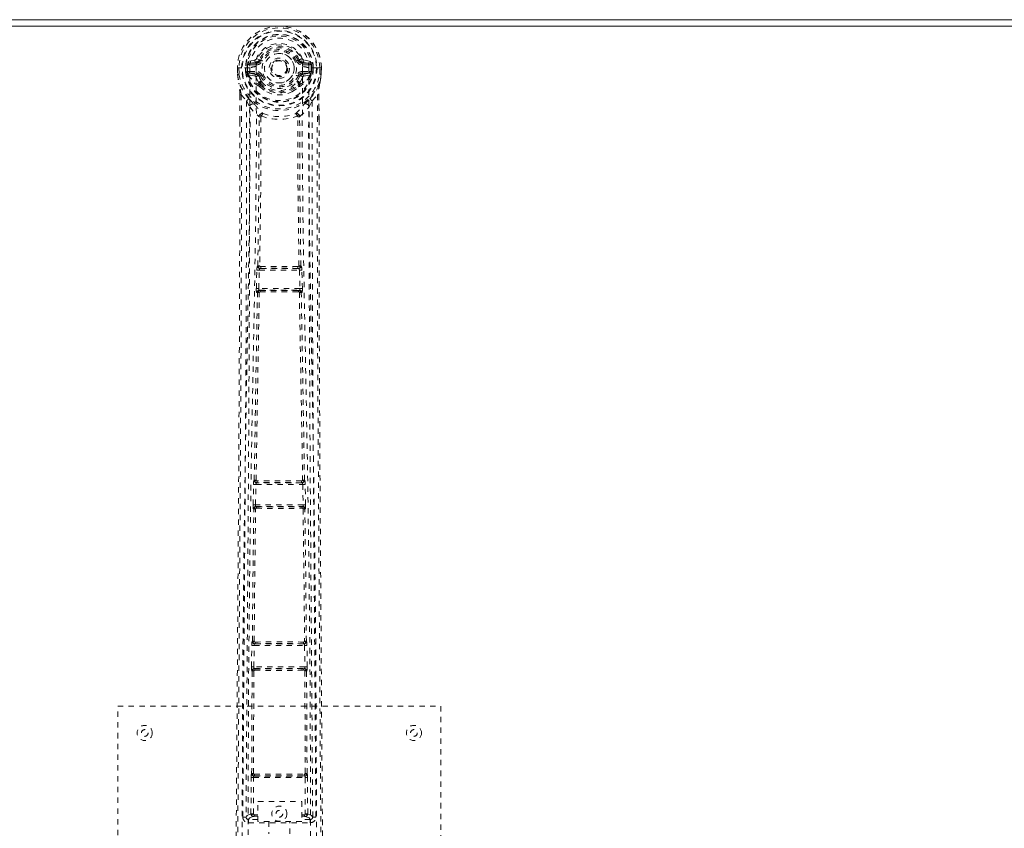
# Model space of a CAD drawing. Header units: inches. Extents: x 15.9 to 111.4, y 44.6 to 68.1.
# Tile 6 of 8: x 74.8 to 93.1, y 53.1 to 68.1. Entities that reach past the tile are written whole.
import ezdxf

# ---------------------------------------------------------------- set-up
doc = ezdxf.new("R2010")
doc.units = ezdxf.units.IN
doc.header["$MEASUREMENT"] = 0
doc.linetypes.add('SLD-Dashed', pattern=[0.075, 0.05, -0.025])
doc.linetypes.add('SLD-Solid', pattern=[0])

msp = doc.modelspace()

# ---------------------------------------------------------------- linework, layer by layer
at = {"color": 7, "linetype": 'SLD-Solid', "lineweight": 15}
for p, q in [((15.899, 68.148), (111.399, 68.148)), ((111.281, 68.029), (16.017, 68.029)), ((16.017, 68.029), (111.281, 68.029))]:
    msp.add_line(p, q, dxfattribs=at)
at = {"color": 7, "linetype": 'SLD-Dashed', "lineweight": 0}
for p, q in [((79.193, 67.397), (79.074, 67.374)), ((79.104, 67.338), (79.22, 67.358)), ((79.104, 67.338), (79.104, 67.308)), ((79.22, 67.338), (79.104, 67.338)), ((79.22, 67.308), (79.104, 67.308)), ((79.22, 67.358), (79.22, 67.338)), ((79.22, 67.308), (79.22, 67.338)), ((79.28, 67.401), (79.226, 67.424)), ((79.28, 67.401), (79.302, 67.392)), ((79.996, 67.392), (80.018, 67.401)), ((80.078, 67.358), (80.194, 67.338)), ((80.078, 67.358), (80.078, 67.338)), ((80.194, 67.338), (80.078, 67.338)), ((80.078, 67.308), (80.078, 67.338)), ((80.194, 67.308), (80.078, 67.308)), ((80.225, 67.374), (80.106, 67.397)), ((80.194, 67.308), (80.194, 67.338)), ((78.869, 67.252), (78.87, 67.135)), ((78.87, 67.252), (78.87, 67.135)), ((78.874, 67.252), (78.87, 67.252)), ((78.87, 67.252), (78.899, 67.251)), ((78.87, 67.135), (78.87, 67.13)), ((78.9, 67.135), (78.87, 67.135)), ((78.927, 67.252), (78.874, 67.252)), ((78.899, 67.251), (78.9, 67.135)), ((78.95, 67.252), (78.927, 67.252)), ((78.953, 67.252), (78.95, 67.252)), ((79.101, 67.252), (78.953, 67.252)), ((79.021, 67.179), (79.021, 67.251)), ((79.051, 67.18), (79.021, 67.178)), ((79.021, 67.178), (79.021, 67.179)), ((79.056, 67.251), (79.05, 67.251)), ((79.05, 67.251), (79.051, 67.18)), ((79.051, 67.179), (79.057, 67.16)), ((79.056, 67.175), (79.056, 67.251)), ((79.057, 67.16), (79.056, 67.175)), ((79.063, 67.137), (79.065, 67.133)), ((79.075, 67.123), (79.065, 67.133)), ((79.075, 67.123), (79.191, 67.101)), ((79.091, 67.186), (79.091, 67.156)), ((79.091, 67.186), (79.22, 67.186)), ((79.22, 67.131), (79.091, 67.156)), ((79.091, 67.156), (79.22, 67.156)), ((79.22, 67.186), (79.22, 67.156)), ((79.22, 67.131), (79.22, 67.156)), ((80.078, 67.186), (80.078, 67.156)), ((80.078, 67.186), (80.207, 67.186)), ((80.207, 67.156), (80.078, 67.131)), ((80.078, 67.131), (80.078, 67.156)), ((80.078, 67.156), (80.207, 67.156)), ((80.107, 67.101), (80.223, 67.123)), ((80.346, 67.252), (80.198, 67.252)), ((80.207, 67.156), (80.207, 67.186)), ((80.233, 67.133), (80.223, 67.123)), ((80.223, 67.123), (80.223, 67.123)), ((80.223, 67.123), (80.223, 67.122)), ((80.233, 67.133), (80.236, 67.137)), ((80.242, 67.175), (80.243, 67.251)), ((80.247, 67.179), (80.242, 67.16)), ((80.242, 67.16), (80.242, 67.175)), ((80.243, 67.251), (80.248, 67.251)), ((80.248, 67.18), (80.248, 67.251)), ((80.277, 67.178), (80.248, 67.18)), ((80.278, 67.252), (80.277, 67.179)), ((80.277, 67.179), (80.277, 67.178)), ((80.349, 67.252), (80.346, 67.252)), ((80.372, 67.252), (80.349, 67.252)), ((80.425, 67.252), (80.372, 67.252)), ((80.398, 67.135), (80.399, 67.251)), ((80.398, 67.135), (80.428, 67.135)), ((80.429, 67.252), (80.425, 67.252)), ((80.429, 67.252), (80.428, 67.135)), ((80.428, 67.135), (80.429, 67.252)), ((80.428, 67.13), (80.428, 67.135)), ((79.271, 66.944), (79.271, 66.973)), ((79.302, 67.101), (79.275, 67.09)), ((79.294, 66.977), (79.295, 66.948)), ((80.023, 67.09), (79.996, 67.101)), ((80.004, 66.948), (80.004, 66.977)), ((80.027, 66.944), (80.027, 66.973)), ((78.913, 66.754), (78.913, 66.262)), ((78.943, 66.753), (79.039, 66.638)), ((79.289, 66.899), (79.277, 66.917)), ((80.26, 66.638), (80.356, 66.753)), ((80.385, 66.754), (80.386, 66.288)), ((79.039, 66.638), (79.098, 66.526)), ((80.2, 66.526), (80.26, 66.638)), ((79.27, 66.349), (79.27, 66.349)), ((79.308, 66.346), (79.308, 66.346)), ((79.991, 66.346), (79.991, 66.346)), ((80.028, 66.349), (80.028, 66.349)), ((79.222, 63.155), (79.232, 63.497)), ((79.232, 63.497), (79.234, 63.525)), ((79.25, 63.573), (79.246, 63.572)), ((79.266, 63.154), (79.277, 63.496)), ((79.277, 63.496), (80.022, 63.496)), ((79.29, 63.526), (79.294, 63.527)), ((80.008, 63.526), (79.29, 63.526)), ((80.004, 63.527), (80.008, 63.526)), ((80.022, 63.496), (80.032, 63.154)), ((80.053, 63.572), (80.049, 63.573)), ((80.066, 63.497), (80.064, 63.525)), ((80.077, 63.155), (80.066, 63.497)), ((80.032, 63.154), (79.266, 63.154)), ((79.286, 63.119), (79.274, 63.124)), ((79.274, 63.124), (80.024, 63.124)), ((80.024, 63.124), (80.012, 63.119)), ((79.242, 63.076), (79.23, 63.08)), ((80.057, 63.076), (80.069, 63.08)), ((79.162, 59.135), (79.171, 59.516)), ((79.171, 59.516), (79.172, 59.544)), ((79.183, 59.592), (79.18, 59.591)), ((79.207, 59.134), (79.215, 59.515)), ((79.215, 59.515), (80.083, 59.515)), ((79.225, 59.545), (79.227, 59.546)), ((80.073, 59.545), (79.225, 59.545)), ((80.071, 59.546), (80.073, 59.545)), ((80.083, 59.515), (80.091, 59.134)), ((80.118, 59.591), (80.116, 59.592)), ((80.128, 59.516), (80.127, 59.544)), ((80.136, 59.135), (80.128, 59.516)), ((80.091, 59.134), (79.207, 59.134)), ((79.22, 59.101), (79.213, 59.104)), ((79.213, 59.104), (80.085, 59.104)), ((79.225, 59.072), (79.225, 59.072)), ((80.073, 59.072), (80.073, 59.072)), ((80.085, 59.104), (80.079, 59.101)), ((79.169, 59.06), (79.175, 59.057)), ((80.123, 59.057), (80.13, 59.06)), ((79.132, 56.126), (79.137, 56.525)), ((79.137, 56.525), (79.138, 56.552)), ((79.148, 56.6), (79.145, 56.599)), ((79.177, 56.125), (79.181, 56.524)), ((79.181, 56.524), (80.117, 56.524)), ((79.19, 56.554), (79.192, 56.555)), ((80.108, 56.554), (79.19, 56.554)), ((80.106, 56.555), (80.108, 56.554)), ((80.117, 56.524), (80.122, 56.125)), ((80.153, 56.599), (80.151, 56.6)), ((80.162, 56.525), (80.161, 56.552)), ((80.166, 56.126), (80.162, 56.525)), ((79.135, 54.143), (79.143, 56.049)), ((79.139, 56.051), (79.143, 56.049)), ((79.168, 54.144), (79.176, 56.05)), ((80.122, 56.125), (79.177, 56.125)), ((79.188, 56.093), (79.183, 56.095)), ((79.183, 56.095), (80.115, 56.095)), ((79.193, 56.063), (79.193, 56.063)), ((80.105, 56.063), (80.105, 56.063)), ((80.115, 56.095), (80.11, 56.093)), ((80.122, 56.05), (80.131, 54.144)), ((80.155, 56.049), (80.16, 56.051)), ((80.164, 54.143), (80.155, 56.049)), ((76.649, 47.398), (76.649, 55.398)), ((76.649, 55.398), (82.649, 55.398)), ((82.649, 55.398), (82.649, 47.398)), ((79.135, 54.143), (79.134, 54.143)), ((80.165, 54.143), (80.164, 54.143)), ((79.122, 53.394), (79.125, 54.068)), ((79.167, 53.394), (79.17, 54.068)), ((79.17, 54.068), (80.128, 54.068)), ((79.178, 54.098), (79.179, 54.098)), ((79.178, 54.098), (80.121, 54.098)), ((80.119, 54.098), (80.121, 54.098)), ((80.128, 54.068), (80.131, 53.394)), ((80.176, 53.394), (80.173, 54.068)), ((79.252, 53.627), (80.064, 53.627)), ((79.252, 53.255), (79.252, 53.627)), ((80.064, 53.627), (80.064, 53.255)), ((79.03, 53.341), (79.03, 53.339)), ((79.03, 53.339), (79.031, 53.33)), ((79.075, 53.292), (79.075, 53.232)), ((79.252, 53.292), (79.075, 53.292)), ((79.075, 53.232), (80.224, 53.232)), ((79.182, 53.38), (79.182, 53.35)), ((79.182, 53.38), (79.252, 53.38)), ((79.182, 53.35), (79.252, 53.35)), ((80.064, 53.255), (79.252, 53.255)), ((79.454, 53.255), (79.454, 53.023)), ((79.844, 53.023), (79.844, 53.255)), ((80.064, 53.38), (80.116, 53.38)), ((80.064, 53.35), (80.116, 53.35)), ((80.224, 53.292), (80.064, 53.292)), ((80.116, 53.38), (80.116, 53.35)), ((80.176, 53.394), (80.131, 53.394)), ((80.224, 53.232), (80.224, 53.292)), ((80.268, 53.339), (80.268, 53.341)), ((80.268, 53.33), (80.268, 53.339))]:
    msp.add_line(p, q, dxfattribs=at)
at = {"color": 7, "linetype": 'SLD-Dashed', "lineweight": 0, "flags": 128}
for points in [[(79.219, 67.276), (79.224, 67.355), (79.248, 67.431), (79.288, 67.501), (79.342, 67.562), (79.409, 67.612), (79.484, 67.649), (79.565, 67.671), (79.649, 67.679), (79.733, 67.671), (79.815, 67.649), (79.89, 67.612), (79.956, 67.562), (80.011, 67.501), (80.051, 67.431), (80.074, 67.355), (80.08, 67.276)], [(79.104, 67.308), (79.081, 67.312), (79.061, 67.325)], [(79.33, 67.381), (79.325, 67.383), (79.32, 67.385), (79.315, 67.387), (79.311, 67.389), (79.307, 67.39), (79.305, 67.391), (79.303, 67.392), (79.302, 67.392)], [(79.968, 67.381), (79.974, 67.383), (79.979, 67.385), (79.983, 67.387), (79.987, 67.389), (79.991, 67.39), (79.994, 67.391), (79.995, 67.392), (79.996, 67.392)], [(80.237, 67.325), (80.218, 67.312), (80.194, 67.308)], [(78.87, 67.252), (78.869, 67.252), (78.87, 67.252)], [(78.87, 67.135), (78.883, 67.041), (78.899, 66.967)], [(78.87, 67.13), (78.871, 67.131), (78.873, 67.131), (78.876, 67.131), (78.88, 67.132), (78.884, 67.133), (78.889, 67.133), (78.894, 67.134), (78.9, 67.135)], [(78.87, 67.135), (78.87, 67.135), (78.87, 67.135)], [(78.87, 67.13), (78.882, 67.044), (78.901, 66.956)], [(78.961, 52.35), (78.962, 54.445), (78.974, 56.539), (78.996, 58.632), (79.028, 60.722), (79.052, 62.034), (79.076, 63.344), (79.095, 64.65), (79.106, 65.953), (79.101, 67.252)], [(79.051, 67.179), (79.051, 67.18), (79.051, 67.18)], [(79.056, 67.175), (79.073, 67.183), (79.091, 67.186)], [(79.07, 52.405), (79.071, 54.272), (79.08, 56.138), (79.099, 58.002), (79.127, 59.865), (79.155, 61.354), (79.184, 62.84), (79.209, 64.323), (79.224, 65.803), (79.219, 67.276)], [(79.33, 67.113), (79.325, 67.11), (79.32, 67.108), (79.315, 67.106), (79.311, 67.105), (79.307, 67.103), (79.305, 67.102), (79.303, 67.101), (79.302, 67.101)], [(79.968, 67.113), (79.974, 67.11), (79.979, 67.108), (79.983, 67.106), (79.987, 67.105), (79.991, 67.103), (79.994, 67.102), (79.995, 67.101), (79.996, 67.101)], [(80.08, 67.276), (80.074, 65.803), (80.089, 64.323), (80.115, 62.84), (80.144, 61.354), (80.171, 59.865), (80.199, 58.002), (80.218, 56.138), (80.227, 54.272), (80.228, 52.405)], [(80.337, 52.35), (80.336, 54.445), (80.325, 56.539), (80.303, 58.632), (80.27, 60.722), (80.246, 62.034), (80.223, 63.344), (80.203, 64.65), (80.193, 65.953), (80.197, 67.252)], [(80.207, 67.186), (80.226, 67.183), (80.242, 67.175)], [(80.248, 67.18), (80.247, 67.18), (80.247, 67.179)], [(80.248, 67.251), (80.252, 67.251), (80.258, 67.251), (80.267, 67.251), (80.278, 67.252)], [(80.428, 67.13), (80.427, 67.131), (80.425, 67.131), (80.422, 67.131), (80.418, 67.132), (80.414, 67.133), (80.409, 67.133), (80.404, 67.134), (80.398, 67.135)], [(80.398, 66.956), (80.414, 67.034), (80.428, 67.13)], [(80.428, 67.135), (80.415, 67.041), (80.4, 66.967)], [(80.428, 67.135), (80.428, 67.135), (80.428, 67.135)], [(80.429, 67.252), (80.429, 67.252), (80.429, 67.252)], [(78.899, 66.967), (78.899, 66.961), (78.901, 66.956)], [(79.081, 66.678), (78.981, 66.801), (78.901, 66.956)], [(79.219, 67.079), (79.205, 67.096), (79.191, 67.101)], [(79.271, 66.973), (79.244, 67.02), (79.219, 67.079)], [(79.975, 66.991), (80, 67.035), (80.023, 67.09)], [(80.027, 66.973), (80.055, 67.02), (80.08, 67.079)], [(80.08, 67.079), (80.093, 67.096), (80.107, 67.101)], [(80.217, 66.678), (80.318, 66.801), (80.398, 66.956)], [(80.398, 66.956), (80.399, 66.961), (80.4, 66.967)], [(78.943, 66.753), (78.944, 66.058), (78.945, 65.331), (78.945, 64.569), (78.944, 63.775), (78.942, 62.991), (78.939, 62.321), (78.936, 61.688), (78.932, 61.015), (78.928, 60.301), (78.927, 60.105), (78.926, 59.907), (78.925, 59.706), (78.923, 59.503), (78.923, 59.388), (78.921, 59.142), (78.919, 58.873), (78.916, 58.442), (78.913, 57.961), (78.909, 57.43), (78.905, 56.85), (78.902, 56.459), (78.899, 56.049), (78.896, 55.644), (78.894, 55.262), (78.891, 54.894), (78.887, 54.274), (78.882, 53.7), (78.879, 53.173), (78.875, 52.691), (78.872, 52.256)], [(78.913, 66.754), (78.913, 66.753), (78.914, 66.753), (78.915, 66.753)], [(78.914, 66.753), (78.915, 66.473), (78.916, 66.262)], [(79.289, 66.899), (79.365, 66.837), (79.418, 66.809)], [(79.881, 66.809), (79.933, 66.837), (80.009, 66.899)], [(80.356, 66.753), (80.354, 65.903), (80.353, 65.014), (80.354, 64.084), (80.356, 63.119), (80.359, 62.328), (80.362, 61.697), (80.366, 61.023), (80.37, 60.306), (80.371, 60.11), (80.372, 59.91), (80.374, 59.708), (80.375, 59.503), (80.376, 59.385), (80.377, 59.136), (80.379, 58.864), (80.382, 58.43), (80.385, 57.949), (80.389, 57.419), (80.393, 56.842), (80.396, 56.454), (80.399, 56.048), (80.402, 55.601), (80.405, 55.157), (80.408, 54.742), (80.412, 54.251), (80.415, 53.806), (80.418, 53.406), (80.421, 53.051), (80.423, 52.741), (80.425, 52.476), (80.426, 52.255)], [(80.382, 66.287), (80.383, 66.471), (80.384, 66.753)], [(80.383, 66.753), (80.385, 66.753), (80.386, 66.753), (80.385, 66.754)], [(79.039, 66.638), (79.04, 65.41), (79.038, 64.179), (79.034, 62.935), (79.028, 61.674), (79.02, 60.46), (79.012, 59.246), (79.011, 59.074), (79.01, 58.896), (79.009, 58.714), (79.007, 58.527), (79.006, 58.335), (79.005, 58.209), (79.004, 57.994), (79.002, 57.752), (79, 57.482), (78.998, 57.163), (78.995, 56.812), (78.992, 56.429), (78.99, 56.072), (78.987, 55.753), (78.985, 55.491), (78.984, 55.262), (78.982, 55.067), (78.982, 54.977), (78.981, 54.842), (78.98, 54.709), (78.979, 54.578), (78.978, 54.447), (78.974, 53.88), (78.97, 53.337)], [(79.176, 66.59), (79.186, 66.581), (79.191, 66.575)], [(80.107, 66.575), (80.113, 66.581), (80.122, 66.59)], [(80.329, 53.337), (80.324, 53.965), (80.319, 54.627), (80.317, 54.897), (80.316, 55.104), (80.315, 55.295), (80.313, 55.518), (80.311, 55.777), (80.309, 56.068), (80.307, 56.391), (80.304, 56.74), (80.302, 57.066), (80.299, 57.366), (80.297, 57.64), (80.293, 58.21), (80.289, 58.867), (80.284, 59.523), (80.28, 60.142), (80.276, 60.823), (80.269, 61.974), (80.264, 63.138), (80.26, 64.32), (80.258, 65.482), (80.26, 66.638)], [(79.098, 66.526), (79.095, 63.229), (79.077, 59.932), (79.054, 56.635), (79.03, 53.337)], [(79.098, 66.526), (79.178, 66.432), (79.27, 66.349)], [(80.028, 66.349), (80.12, 66.432), (80.2, 66.526)], [(80.269, 53.337), (80.245, 56.635), (80.221, 59.932), (80.204, 63.229), (80.2, 66.526)], [(78.913, 66.262), (78.912, 63.13), (78.893, 59.505), (78.868, 55.881), (78.842, 52.256)], [(79.25, 63.573), (79.267, 64.959), (79.272, 66.34)], [(79.318, 66.356), (79.313, 66.366), (79.307, 66.373), (79.299, 66.377), (79.291, 66.377), (79.283, 66.374), (79.277, 66.368), (79.272, 66.359), (79.27, 66.349)], [(79.308, 66.346), (79.303, 64.964), (79.285, 63.577)], [(79.318, 66.356), (79.311, 66.353), (79.309, 66.35), (79.308, 66.348), (79.308, 66.346)], [(80.028, 66.349), (80.026, 66.359), (80.022, 66.368), (80.015, 66.374), (80.008, 66.377), (80, 66.377), (79.992, 66.373), (79.985, 66.366), (79.98, 66.356)], [(79.991, 66.346), (79.99, 66.348), (79.99, 66.35), (79.987, 66.353), (79.98, 66.356)], [(80.013, 63.577), (79.996, 64.964), (79.99, 66.346)], [(80.049, 63.573), (80.031, 64.959), (80.026, 66.34)], [(80.386, 66.288), (80.386, 63.13), (80.405, 59.505), (80.43, 55.881), (80.456, 52.256)], [(79.232, 63.497), (79.234, 63.497), (79.237, 63.497), (79.242, 63.497), (79.247, 63.497), (79.254, 63.496), (79.261, 63.496), (79.269, 63.496), (79.277, 63.496)], [(79.285, 63.577), (79.276, 63.572), (79.269, 63.564), (79.265, 63.556), (79.265, 63.547), (79.268, 63.539), (79.274, 63.533), (79.283, 63.528), (79.294, 63.527)], [(79.29, 63.526), (79.29, 63.526), (79.29, 63.526), (79.289, 63.525), (79.288, 63.525), (79.286, 63.523), (79.282, 63.517), (79.279, 63.507), (79.277, 63.501), (79.277, 63.496)], [(80.004, 63.527), (80.015, 63.528), (80.024, 63.533), (80.031, 63.539), (80.034, 63.547), (80.034, 63.556), (80.03, 63.564), (80.023, 63.572), (80.013, 63.577)], [(80.022, 63.496), (80.021, 63.501), (80.02, 63.507), (80.017, 63.517), (80.013, 63.523), (80.009, 63.525), (80.008, 63.526), (80.008, 63.526)], [(80.022, 63.496), (80.03, 63.496), (80.037, 63.496), (80.044, 63.496), (80.051, 63.497), (80.056, 63.497), (80.061, 63.497), (80.064, 63.497), (80.066, 63.497)], [(79.222, 63.155), (79.224, 63.155), (79.227, 63.155), (79.231, 63.155), (79.237, 63.154), (79.243, 63.154), (79.251, 63.154), (79.258, 63.154), (79.266, 63.154)], [(79.286, 63.119), (79.277, 63.118), (79.269, 63.115), (79.263, 63.11), (79.26, 63.104), (79.26, 63.097), (79.263, 63.09), (79.269, 63.084), (79.277, 63.079)], [(79.266, 63.154), (79.266, 63.148), (79.266, 63.142), (79.267, 63.137), (79.268, 63.133), (79.271, 63.126), (79.274, 63.124)], [(80.021, 63.079), (80.029, 63.084), (80.035, 63.09), (80.038, 63.097), (80.038, 63.104), (80.035, 63.11), (80.029, 63.115), (80.022, 63.118), (80.012, 63.119)], [(80.024, 63.124), (80.028, 63.126), (80.031, 63.133), (80.032, 63.137), (80.032, 63.142), (80.032, 63.148), (80.032, 63.154)], [(80.032, 63.154), (80.04, 63.154), (80.048, 63.154), (80.055, 63.154), (80.062, 63.154), (80.067, 63.155), (80.072, 63.155), (80.075, 63.155), (80.077, 63.155)], [(79.183, 59.592), (79.211, 61.336), (79.242, 63.076)], [(79.217, 59.594), (79.246, 61.338), (79.277, 63.079)], [(80.021, 63.079), (80.052, 61.338), (80.082, 59.594)], [(80.116, 59.592), (80.087, 61.336), (80.057, 63.076)], [(79.171, 59.516), (79.172, 59.516), (79.175, 59.516), (79.18, 59.516), (79.185, 59.516), (79.192, 59.516), (79.199, 59.515), (79.207, 59.515), (79.215, 59.515)], [(79.217, 59.594), (79.208, 59.589), (79.201, 59.582), (79.198, 59.574), (79.198, 59.566), (79.201, 59.558), (79.208, 59.552), (79.217, 59.548), (79.227, 59.546)], [(80.071, 59.546), (80.081, 59.548), (80.09, 59.552), (80.097, 59.558), (80.101, 59.566), (80.101, 59.574), (80.097, 59.582), (80.091, 59.589), (80.082, 59.594)], [(80.083, 59.515), (80.082, 59.526), (80.08, 59.536), (80.077, 59.542), (80.073, 59.545), (80.073, 59.545)], [(80.083, 59.515), (80.099, 59.515), (80.113, 59.516), (80.123, 59.516), (80.128, 59.516)], [(79.162, 59.135), (79.164, 59.135), (79.167, 59.135), (79.171, 59.135), (79.177, 59.135), (79.184, 59.135), (79.191, 59.134), (79.199, 59.134), (79.207, 59.134)], [(79.22, 59.101), (79.21, 59.1), (79.202, 59.096), (79.195, 59.091), (79.192, 59.084), (79.192, 59.077), (79.195, 59.07), (79.201, 59.064), (79.209, 59.059)], [(80.09, 59.059), (80.098, 59.064), (80.103, 59.07), (80.106, 59.077), (80.106, 59.084), (80.103, 59.091), (80.097, 59.096), (80.088, 59.1), (80.079, 59.101)], [(80.091, 59.134), (80.099, 59.134), (80.107, 59.134), (80.115, 59.135), (80.121, 59.135), (80.127, 59.135), (80.131, 59.135), (80.134, 59.135), (80.136, 59.135)], [(79.148, 56.6), (79.159, 57.829), (79.175, 59.057)], [(79.181, 56.602), (79.193, 57.831), (79.209, 59.059)], [(80.09, 59.059), (80.106, 57.831), (80.118, 56.602)], [(80.151, 56.6), (80.139, 57.829), (80.123, 59.057)], [(79.137, 56.525), (79.138, 56.525), (79.141, 56.524), (79.146, 56.524), (79.151, 56.524), (79.158, 56.524), (79.165, 56.524), (79.173, 56.524), (79.181, 56.524)], [(79.181, 56.602), (79.172, 56.597), (79.166, 56.59), (79.163, 56.582), (79.163, 56.574), (79.167, 56.566), (79.173, 56.56), (79.182, 56.556), (79.192, 56.555)], [(80.106, 56.555), (80.116, 56.556), (80.125, 56.56), (80.132, 56.566), (80.135, 56.574), (80.136, 56.582), (80.132, 56.59), (80.126, 56.597), (80.118, 56.602)], [(80.117, 56.524), (80.133, 56.524), (80.147, 56.524), (80.157, 56.524), (80.162, 56.525)], [(79.132, 56.126), (79.134, 56.126), (79.137, 56.126), (79.141, 56.126), (79.147, 56.126), (79.153, 56.125), (79.161, 56.125), (79.169, 56.125), (79.177, 56.125)], [(79.188, 56.093), (79.178, 56.092), (79.17, 56.088), (79.164, 56.083), (79.16, 56.076), (79.16, 56.069), (79.163, 56.061), (79.168, 56.055), (79.176, 56.05)], [(80.122, 56.05), (80.13, 56.055), (80.136, 56.061), (80.139, 56.069), (80.138, 56.076), (80.135, 56.083), (80.128, 56.088), (80.12, 56.092), (80.11, 56.093)], [(80.122, 56.125), (80.13, 56.125), (80.138, 56.125), (80.145, 56.125), (80.152, 56.126), (80.157, 56.126), (80.162, 56.126), (80.165, 56.126), (80.166, 56.126)], [(79.168, 54.144), (79.159, 54.139), (79.153, 54.132), (79.15, 54.125), (79.15, 54.117), (79.154, 54.109), (79.16, 54.104), (79.169, 54.1), (79.179, 54.098)], [(79.185, 54.13), (79.415, 54.13), (79.649, 54.13), (79.883, 54.13), (80.113, 54.13)], [(80.119, 54.098), (80.13, 54.1), (80.138, 54.104), (80.145, 54.109), (80.148, 54.117), (80.148, 54.125), (80.145, 54.132), (80.139, 54.139), (80.131, 54.144)], [(79.125, 54.068), (79.127, 54.068), (79.13, 54.068), (79.134, 54.068), (79.14, 54.068), (79.147, 54.068), (79.154, 54.068), (79.162, 54.068), (79.17, 54.068)], [(79.192, 54.099), (79.304, 54.099), (79.416, 54.099), (79.53, 54.099), (79.643, 54.099), (79.77, 54.099), (79.897, 54.099), (80.006, 54.099), (80.106, 54.099)], [(80.128, 54.068), (80.137, 54.068), (80.144, 54.068), (80.152, 54.068), (80.158, 54.068), (80.164, 54.068), (80.168, 54.068), (80.171, 54.068), (80.173, 54.068)], [(79.122, 53.394), (79.053, 53.366), (79.032, 53.34)], [(79.075, 53.292), (79.098, 53.32), (79.167, 53.349)], [(79.122, 53.394), (79.124, 53.394), (79.127, 53.394), (79.131, 53.394), (79.137, 53.394), (79.144, 53.394), (79.151, 53.394), (79.159, 53.394), (79.167, 53.394)], [(79.167, 53.394), (79.156, 53.391), (79.147, 53.386), (79.141, 53.378), (79.139, 53.37), (79.141, 53.362), (79.147, 53.355), (79.156, 53.351), (79.167, 53.349)], [(80.131, 53.349), (80.142, 53.351), (80.152, 53.355), (80.158, 53.362), (80.16, 53.37), (80.158, 53.378), (80.152, 53.386), (80.142, 53.391), (80.131, 53.394)], [(80.131, 53.349), (80.201, 53.32), (80.224, 53.292)], [(80.269, 53.337), (80.245, 53.366), (80.176, 53.394)]]:
    msp.add_lwpolyline(points, dxfattribs=at)
at = {"color": 7, "linetype": 'SLD-Dashed', "lineweight": 0}
for centre, radius in [((79.649, 67.247), 0.7), ((79.649, 67.247), 0.69), ((79.649, 67.247), 0.623), ((79.649, 67.247), 0.32), ((79.649, 67.247), 0.275), ((79.649, 67.247), 0.188), ((79.649, 67.247), 0.157), ((79.649, 67.247), 0.142), ((79.649, 67.247), 0.139), ((79.649, 67.247), 0.138), ((77.149, 54.898), 0.141), ((77.149, 54.898), 0.0625), ((82.149, 54.898), 0.141), ((82.149, 54.898), 0.0625), ((79.649, 53.398), 0.141), ((79.649, 53.398), 0.0625)]:
    msp.add_circle(centre, radius, dxfattribs=at)
for centre, radius, start, end in [((79.649, 67.247), 0.78, 0, 179.6393), ((79.649, 67.247), 0.78, 0.3688, 179.6312), ((79.649, 67.247), 0.75, 0.365, 179.635), ((79.649, 67.247), 0.629, 0.4518, 179.5482), ((79.649, 67.247), 0.599, 0.4517, 179.5483), ((79.649, 67.256), 0.548, 359.5913, 180.4087), ((79.649, 67.247), 0.459, 22.774, 157.226), ((79.649, 67.247), 0.4, 22.774, 157.226), ((79.649, 67.247), 0.376, 22.774, 157.226), ((79.649, 67.247), 0.346, 22.7741, 157.2259), ((79.649, 67.247), 0.275, 90, 270), ((79.649, 67.247), 0.275, 270, 90), ((79.649, 67.247), 0.593, 172.3909, 179.5504), ((79.265, 67.298), 0.206, 158.3442, 172.3372), ((79.103, 67.367), 0.0299, 167.8912, 271.9529), ((79.221, 67.388), 0.0301, 162.3485, 268.5778), ((79.184, 67.442), 0.0455, 281.3788, 337.4454), ((79.215, 67.429), 0.0714, 274.7451, 337.1382), ((79.22, 67.427), 0.089, 270, 337.226), ((79.22, 67.427), 0.119, 269.9995, 337.2265), ((80.078, 67.427), 0.119, 202.7735, 270.0005), ((80.078, 67.427), 0.089, 202.774, 270), ((80.482, 66.372), 1.129, 111.2686, 114.2789), ((80.084, 67.429), 0.0714, 202.8755, 265.2405), ((80.115, 67.442), 0.0454, 202.4546, 258.7192), ((80.077, 67.388), 0.0301, 271.4567, 17.6171), ((80.195, 67.367), 0.0299, 268.0471, 12.1088), ((80.033, 67.298), 0.206, 7.6654, 21.6532), ((79.649, 67.247), 0.593, 0.4496, 7.6091), ((78.9, 67.135), 0.03, 180.3597, 185.4274), ((79.649, 67.247), 0.787, 188.4818, 351.5182), ((79.649, 67.247), 0.758, 188.4817, 351.5183), ((79.042, 68.065), 0.814, 268.5054, 270.5918), ((79.649, 67.247), 0.632, 186.2254, 353.7746), ((79.649, 67.247), 0.602, 186.4272, 353.5728), ((79.133, 67.167), 0.0768, 185.3317, 203.2323), ((79.091, 67.125), 0.0305, 89.017, 157.288), ((79.512, 67.337), 0.491, 204.4626, 242.9727), ((79.454, 67.34), 0.436, 209.9203, 245.3111), ((79.215, 66.995), 0.281, 89.3581, 113.9464), ((79.221, 67.101), 0.0299, 91.0336, 179.1332), ((79.22, 67.067), 0.119, 22.7735, 90.0005), ((79.22, 67.067), 0.089, 22.774, 90), ((79.215, 67.066), 0.0651, 21.3248, 85.0712), ((79.649, 67.247), 0.346, 202.7741, 337.2259), ((80.078, 67.067), 0.119, 89.9995, 157.2265), ((80.078, 67.067), 0.089, 90, 157.226), ((79.788, 67.335), 0.489, 296.9334, 335.6183), ((80.084, 67.066), 0.0651, 94.9289, 158.6751), ((79.844, 67.341), 0.437, 294.7126, 330.0433), ((80.077, 67.101), 0.03, 0.9399, 88.8933), ((80.08, 66.981), 0.295, 66.6391, 90.0564), ((80.208, 67.125), 0.0305, 22.712, 90.983), ((80.135, 67.175), 0.108, 339.3546, 352.0815), ((80.406, 68.588), 1.336, 269.691, 270.9591), ((77.701, 66.781), 1.212, 358.7186, 8.83), ((75.239, 66.096), 3.761, 10.062, 13.2267), ((79.249, 67.073), 0.031, 31.8131, 169.9473), ((79.301, 66.97), 0.0305, 42.6563, 174.2912), ((79.293, 66.919), 0.0583, 88.1989, 111.6898), ((79.293, 66.889), 0.0585, 88.1898, 111.6158), ((79.315, 66.94), 0.044, 174.8562, 210.5355), ((79.715, 67.243), 0.466, 199.2244, 212.8227), ((79.325, 66.95), 0.0406, 91.2117, 138.2183), ((79.649, 67.257), 0.452, 218.3129, 321.6874), ((79.327, 66.949), 0.0322, 181.2542, 226.7832), ((79.649, 67.247), 0.376, 202.774, 337.226), ((79.649, 67.241), 0.41, 217.5694, 322.4306), ((79.997, 66.97), 0.0305, 5.707, 137.3455), ((79.974, 66.95), 0.0406, 41.7753, 88.7947), ((79.972, 66.949), 0.0322, 313.2158, 358.7469), ((80.006, 66.919), 0.0583, 68.3137, 91.7977), ((80.006, 66.889), 0.0585, 68.3824, 91.811), ((79.965, 66.943), 0.0618, 315.5565, 1.0079), ((80.049, 67.073), 0.031, 10.0481, 148.1936), ((84.058, 66.096), 3.76, 166.7728, 169.9384), ((81.597, 66.781), 1.212, 171.166, 181.2835), ((78.936, 67.169), 0.417, 267.0339, 270.8738), ((79.33, 66.892), 0.0414, 126.9723, 169.7874), ((79.649, 67.282), 0.496, 225.9956, 314.0044), ((79.649, 67.226), 0.477, 240.973, 299.0081), ((79.968, 66.891), 0.0423, 10.7, 52.5441), ((80.362, 67.176), 0.424, 269.1462, 272.8879), ((79.64, 66.052), 0.839, 131.7299, 135.7223), ((80.621, 68.251), 2.201, 225.6136, 228.9928), ((79.159, 66.523), 0.0608, 58.0486, 177.7547), ((79.916, 67.082), 0.885, 215.018, 230.1588), ((79.382, 67.083), 0.885, 309.8457, 324.98), ((80.139, 66.523), 0.0608, 2.2689, 121.9284), ((78.678, 68.25), 2.2, 311.0064, 314.3868), ((79.66, 66.053), 0.837, 44.2732, 48.2746), ((79.331, 66.345), 0.0608, 72.7824, 176.5555), ((79.399, 66.337), 0.0829, 126.7479, 166.3282), ((79.649, 67.191), 0.843, 249.1446, 290.8601), ((79.967, 66.345), 0.0608, 3.445, 107.2171), ((79.9, 66.337), 0.0829, 13.6656, 53.2584), ((79.26, 66.342), 0.0129, 353.7647, 34.044), ((79.304, 66.255), 0.0911, 87.6191, 110.3343), ((79.649, 67.263), 0.965, 249.9315, 290.088), ((79.994, 66.255), 0.0911, 69.6639, 92.3804), ((80.04, 66.341), 0.0139, 147.4247, 184.7666), ((79.318, 63.529), 0.0844, 149.4112, 182.7335), ((79.291, 63.571), 0.0451, 178.3755, 269.1298), ((79.278, 63.472), 0.106, 86.4208, 105.8514), ((79.295, 63.572), 0.0451, 178.3427, 269.1164), ((79.306, 63.583), 0.0218, 195.959, 264.9595), ((79.308, 63.429), 0.0988, 89.1369, 98.2809), ((79.359, 63.554), 0.0557, 171.872, 207.4009), ((79.649, 29.923), 33.64, 89.4122, 90.5879), ((79.649, 29.775), 33.755, 89.4239, 90.5762), ((79.939, 63.554), 0.0557, 332.5957, 8.1286), ((79.99, 63.42), 0.108, 82.1091, 90.4711), ((79.992, 63.584), 0.0225, 276.327, 342.8039), ((80.004, 63.572), 0.0451, 270.8821, 1.6573), ((80.008, 63.571), 0.0451, 270.8718, 1.6229), ((80.02, 63.472), 0.106, 74.1497, 93.5767), ((79.98, 63.529), 0.0845, 357.2714, 30.5848), ((79.372, 63.133), 0.152, 171.7461, 200.3885), ((79.275, 63.078), 0.0451, 90.7431, 177.9965), ((79.287, 63.074), 0.0451, 90.7754, 177.9054), ((79.295, 63.073), 0.0187, 96.6478, 161.1235), ((79.297, 63.188), 0.0694, 261.1439, 271.2294), ((79.334, 63.097), 0.0416, 148.4063, 186.6678), ((79.649, 98.813), 35.723, 269.4278, 270.5722), ((79.649, 96.459), 33.343, 269.3971, 270.6029), ((80.002, 63.188), 0.0694, 268.7685, 278.8611), ((79.965, 63.097), 0.0416, 353.3419, 31.5835), ((80.004, 63.074), 0.018, 17.5627, 84.6474), ((80.012, 63.074), 0.0451, 2.0954, 89.2239), ((80.024, 63.078), 0.0451, 2.001, 89.2579), ((79.926, 63.133), 0.152, 339.6086, 8.255), ((79.27, 62.969), 0.111, 86.5289, 104.9372), ((80.028, 62.969), 0.111, 75.0631, 93.4711), ((79.279, 59.549), 0.108, 156.9396, 182.5565), ((79.225, 59.59), 0.0451, 178.9507, 269.4379), ((79.209, 59.445), 0.15, 87.1273, 100.1714), ((79.228, 59.591), 0.0451, 178.9395, 269.4297), ((79.253, 59.52), 0.0377, 137.3769, 186.7543), ((79.237, 59.6), 0.0208, 195.7285, 264.8214), ((79.241, 59.459), 0.088, 89.368, 98.6798), ((79.28, 59.572), 0.046, 171.1182, 212.9084), ((79.649, 25.569), 34.013, 89.302, 90.698), ((79.649, 25.882), 33.667, 89.3065, 90.6935), ((80.018, 59.572), 0.046, 327.0916, 8.8818), ((80.058, 59.467), 0.0804, 80.8814, 91.074), ((80.061, 59.601), 0.0214, 276.4326, 343.0102), ((80.071, 59.591), 0.0451, 270.57, 1.0609), ((80.073, 59.59), 0.0451, 270.5612, 1.0502), ((80.089, 59.445), 0.15, 79.83, 92.8716), ((80.019, 59.549), 0.108, 357.442, 23.0627), ((79.358, 59.113), 0.197, 173.7214, 195.7388), ((79.214, 59.059), 0.0451, 90.5137, 178.5616), ((79.22, 59.056), 0.0451, 90.5347, 178.5396), ((79.242, 59.126), 0.0358, 166.337, 216.9652), ((79.227, 59.053), 0.0194, 96.5891, 161.4717), ((79.23, 59.167), 0.0665, 260.6071, 271.2203), ((79.263, 59.077), 0.0389, 144.2017, 187.7377), ((79.649, 94.343), 35.274, 269.3109, 270.6891), ((79.649, 92.504), 33.406, 269.2843, 270.7157), ((80.068, 59.163), 0.0632, 268.4998, 279.6744), ((80.035, 59.077), 0.0389, 352.2645, 35.8011), ((80.072, 59.054), 0.0188, 17.2642, 84.6596), ((80.078, 59.056), 0.0451, 1.4604, 89.4652), ((80.057, 59.126), 0.0358, 323.036, 13.6618), ((80.085, 59.059), 0.0451, 1.4384, 89.4863), ((79.94, 59.113), 0.197, 344.2619, 6.278), ((79.201, 58.896), 0.163, 87.4378, 99.3605), ((80.097, 58.896), 0.163, 80.6398, 92.5621), ((79.248, 56.558), 0.111, 158.2611, 183.0452), ((79.191, 56.599), 0.0451, 179.518, 269.4745), ((79.174, 56.373), 0.228, 88.2469, 96.57), ((79.193, 56.6), 0.0451, 179.518, 269.4645), ((79.2, 56.608), 0.0205, 196.4138, 264.6244), ((79.219, 56.529), 0.0382, 139.8117, 188.029), ((79.204, 56.487), 0.069, 88.4814, 99.844), ((79.649, 22.375), 34.215, 89.2453, 90.7547), ((79.24, 56.581), 0.0421, 170.9053, 215.8203), ((79.649, 22.982), 33.577, 89.2436, 90.7564), ((80.058, 56.581), 0.0421, 324.1768, 9.1017), ((80.094, 56.483), 0.0727, 80.4447, 91.2299), ((80.097, 56.608), 0.0213, 276.6779, 342.2803), ((80.106, 56.6), 0.0451, 270.5355, 0.482), ((80.108, 56.599), 0.0451, 270.5249, 0.4826), ((80.079, 56.529), 0.0382, 351.9713, 40.188), ((80.125, 56.373), 0.228, 83.43, 91.7532), ((80.05, 56.558), 0.111, 356.9537, 21.7378), ((79.33, 56.106), 0.199, 174.3243, 196.06), ((79.184, 56.05), 0.0451, 90.5088, 179.1192), ((79.189, 56.048), 0.0451, 90.5282, 179.1168), ((79.17, 55.79), 0.26, 88.5691, 95.8622), ((79.213, 56.118), 0.0366, 167.9606, 217.5581), ((79.195, 56.043), 0.0201, 96.8514, 161.2412), ((79.199, 56.158), 0.0658, 260.36, 271.2324), ((79.231, 56.069), 0.0382, 142.4225, 188.2951), ((79.649, 91.048), 34.988, 269.2532, 270.7468), ((79.649, 89.507), 33.418, 269.2309, 270.7691), ((80.099, 56.155), 0.0625, 268.4818, 279.9279), ((80.068, 56.069), 0.0382, 351.7106, 37.572), ((80.103, 56.044), 0.0194, 17.4437, 84.4598), ((80.11, 56.048), 0.0451, 0.8832, 89.4718), ((80.086, 56.118), 0.0366, 322.4452, 12.0361), ((80.114, 56.05), 0.0451, 0.8808, 89.4912), ((80.128, 55.79), 0.26, 84.1355, 91.4318), ((79.968, 56.106), 0.199, 343.9408, 5.6749), ((79.313, 54.085), 0.189, 161.9907, 184.9959), ((79.179, 54.143), 0.0451, 179.9289, 268.6411), ((79.162, 53.767), 0.378, 89.1509, 94.1268), ((79.18, 54.143), 0.0451, 179.9281, 268.6403), ((79.187, 54.15), 0.0202, 195.8522, 264.9869), ((79.225, 54.123), 0.0404, 170.2281, 216.1749), ((80.073, 54.123), 0.0405, 323.8445, 9.7678), ((80.11, 54.151), 0.0214, 277.2283, 341.9873), ((80.118, 54.143), 0.0451, 271.361, 0.0706), ((80.119, 54.143), 0.0451, 271.3596, 0.0705), ((80.137, 53.777), 0.368, 85.8058, 90.9165), ((79.985, 54.085), 0.189, 355.002, 18.0097), ((79.206, 54.074), 0.037, 140.5921, 189.8576), ((79.19, 54.033), 0.0658, 87.4849, 99.2696), ((80.109, 54.027), 0.0721, 81.2509, 91.9833), ((80.088, 54.073), 0.0412, 352.7598, 36.7905), ((79.019, 58.239), 4.902, 269.4208, 270.1221), ((79.075, 53.337), 0.105, 179.5867, 269.9886), ((79.074, 53.334), 0.0425, 186.0844, 271.758), ((79.167, 53.394), 0.0451, 179.8926, 269.5751), ((79.184, 53.396), 0.0168, 187.7531, 265.4545), ((79.18, 53.195), 0.154, 89.0429, 94.7383), ((80.115, 53.396), 0.0164, 273.5346, 353.2578), ((80.118, 53.175), 0.174, 85.5868, 90.632), ((80.131, 53.394), 0.0451, 270.4253, 0.0631), ((80.224, 53.337), 0.105, 270.0112, 0.4134), ((80.225, 53.334), 0.0425, 268.2426, 353.915), ((80.279, 58.252), 4.915, 269.8788, 270.5783)]:
    msp.add_arc(centre, radius, start, end, dxfattribs=at)

doc.saveas('drawing.dxf')
